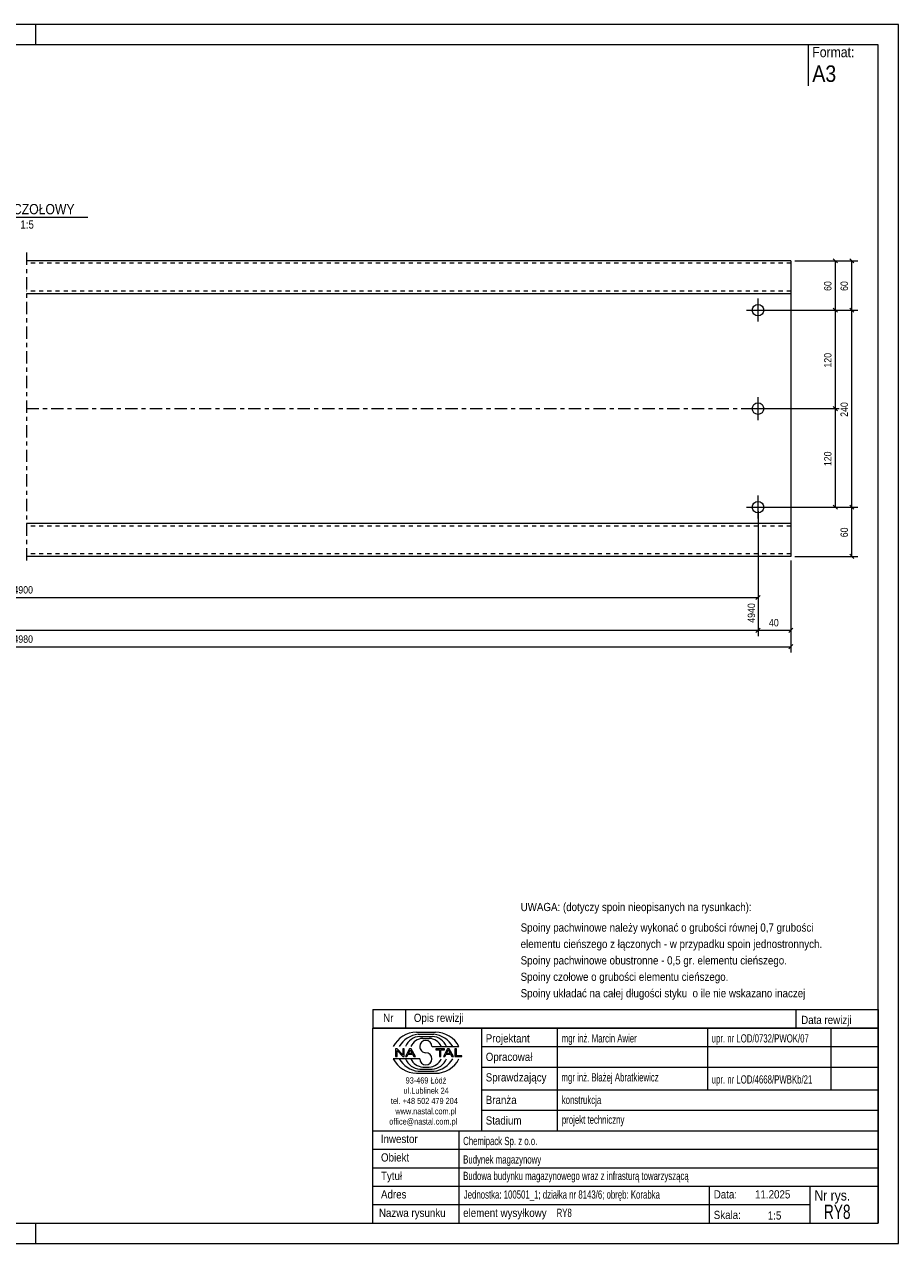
# Model space of a CAD drawing. Header units: millimetres. Extents: x 0 to 420, y 0 to 297.
# Tile 2 of 2: x 207 to 420, y 0 to 297. Entities that reach past the tile are written whole.
import ezdxf

# ---------------------------------------------------------------- set-up
doc = ezdxf.new("R2010")
doc.units = ezdxf.units.MM
for name, pattern in [('XKITLINE00', [0]), ('XKITLINE01', [4, 1, -1, 1, -1]), ('XKITLINE03', [6, 3, -1, 1, -1])]:
    doc.linetypes.add(name, pattern=pattern)
for name, color, linetype, lineweight in [('Arkusz rysunku', 3, 'Continuous', 0), ('Element', 2, 'Continuous', 0), ('Inny typ obiektu', 7, 'Continuous', 0), ('Wymiar', 4, 'Continuous', 0), ('Śruba', 3, 'Continuous', 0)]:
    doc.layers.add(name, color=color, linetype=linetype, lineweight=lineweight)
doc.styles.add('ARIAL', font='ARIAL.TTF')

msp = doc.modelspace()

# ---------------------------------------------------------------- linework, layer by layer
at = {"layer": 'Arkusz rysunku', "linetype": 'XKITLINE00', "lineweight": 0}
for p, q in [((420, 297), (0, 297)), ((210, 292), (210, 297)), ((420, 297), (415, 297)), ((420, 0), (420, 297)), ((415, 292), (5, 292)), ((415, 5), (415, 292)), ((5, 5), (415, 5)), ((210, 0), (210, 5)), ((0, 0), (420, 0))]:
    msp.add_line(p, q, dxfattribs=at)
at = {"layer": 'Element', "linetype": 'XKITLINE03', "lineweight": 0}
for p, q in [((207.7, 241.4), (207.7, 165.4)), ((207.7, 203.4), (403.78, 203.4))]:
    msp.add_line(p, q, dxfattribs=at)
at = {"layer": 'Element', "linetype": 'XKITLINE00', "lineweight": 0}
for p, q in [((393.78, 239.4), (207.7, 239.4)), ((393.78, 239.4), (393.78, 167.4)), ((393.78, 231.4), (207.7, 231.4)), ((393.78, 175.4), (207.7, 175.4)), ((393.78, 167.4), (207.7, 167.4))]:
    msp.add_line(p, q, dxfattribs=at)
at = {"layer": 'Element', "linetype": 'XKITLINE01', "lineweight": 0}
for p, q in [((393.78, 238.8), (207.7, 238.8)), ((393.78, 232), (207.7, 232)), ((393.78, 174.8), (207.7, 174.8)), ((393.78, 168), (207.7, 168))]:
    msp.add_line(p, q, dxfattribs=at)
at = {"layer": 'Inny typ obiektu', "linetype": 'XKITLINE00', "lineweight": 0}
for p, q in [((398, 292), (398, 282)), ((193.52, 250), (222.6, 250)), ((292, 57), (292, 52.5)), ((292, 57), (415, 57)), ((300, 57), (300, 52.5)), ((395, 57), (395, 52.5)), ((415, 57), (415, 52.5)), ((415, 52.5), (292, 52.5)), ((292, 5), (292, 52.5)), ((292, 52.5), (415, 52.5)), ((302.62, 51.49), (307.23, 51.5)), ((303.07, 50.99), (306.86, 51)), ((303.46, 50.49), (306.45, 50.49)), ((318.5, 52.5), (318.5, 27.5)), ((337, 27.5), (337, 52.5)), ((373.5, 52.5), (373.5, 37.5)), ((403.5, 52.5), (403.5, 37.5)), ((415, 52.5), (415, 5)), ((304.2, 49.98), (305.73, 49.99)), ((306.42, 47.99), (312.98, 47.99)), ((318.5, 48), (415, 48)), ((303.43, 45.01), (297, 45.01)), ((297.93, 47.44), (297.57, 47.44)), ((297.57, 47.44), (297.57, 45.56)), ((297.57, 45.56), (297.9, 45.56)), ((297.9, 47.04), (299.29, 45.56)), ((297.9, 45.56), (297.9, 47.04)), ((299.31, 45.96), (297.93, 47.44)), ((299.29, 45.56), (299.65, 45.56)), ((299.65, 47.44), (299.31, 47.44)), ((299.31, 47.44), (299.31, 45.96)), ((299.65, 45.56), (299.65, 47.44)), ((300.96, 47.44), (299.94, 45.56)), ((299.94, 45.56), (300.31, 45.56)), ((300.31, 45.56), (300.61, 46.13)), ((300.61, 46.13), (301.71, 46.13)), ((300.71, 46.33), (301.14, 47.24)), ((301.6, 46.33), (300.71, 46.33)), ((301.33, 47.44), (300.96, 47.44)), ((301.14, 47.24), (301.6, 46.33)), ((302.41, 45.56), (301.33, 47.44)), ((301.71, 46.13), (302.02, 45.56)), ((302.02, 45.56), (302.41, 45.56)), ((309.43, 47.44), (307.34, 47.44)), ((307.34, 47.44), (307.34, 47.22)), ((307.34, 47.22), (308.21, 47.22)), ((308.21, 47.22), (308.21, 45.56)), ((308.21, 45.56), (308.56, 45.56)), ((308.56, 45.56), (308.56, 47.22)), ((308.56, 47.22), (309.43, 47.22)), ((310.21, 47.44), (309.2, 45.56)), ((309.2, 45.56), (309.57, 45.56)), ((309.43, 47.22), (309.43, 47.44)), ((309.57, 45.56), (309.86, 46.13)), ((309.86, 46.13), (310.96, 46.13)), ((309.96, 46.33), (310.39, 47.24)), ((310.86, 46.33), (309.96, 46.33)), ((310.59, 47.44), (310.21, 47.44)), ((310.4, 47.24), (310.39, 47.24)), ((310.4, 47.24), (310.86, 46.33)), ((311.67, 45.56), (310.59, 47.44)), ((310.96, 46.13), (311.27, 45.56)), ((311.27, 45.56), (311.67, 45.56)), ((312.36, 47.44), (312.01, 47.44)), ((312.01, 47.44), (312.01, 45.56)), ((312.01, 45.56), (313.66, 45.56)), ((312.36, 45.78), (312.36, 47.44)), ((313.66, 45.78), (312.36, 45.78)), ((313.66, 45.56), (313.66, 45.78)), ((303.07, 42.01), (306.86, 42)), ((303.46, 42.51), (306.45, 42.51)), ((304.2, 43.02), (305.73, 43.01)), ((318.5, 43), (415, 43)), ((302.62, 41.51), (307.23, 41.5)), ((318.5, 37.5), (415, 37.5)), ((318.5, 32.5), (415, 32.5)), ((292, 27.5), (415, 27.5)), ((313, 5), (313, 27.5)), ((292, 23), (415, 23)), ((292, 18.5), (415, 18.5)), ((292, 14), (415, 14)), ((374, 5), (374, 14)), ((398.5, 5), (398.5, 14)), ((292, 9.5), (398.5, 9.5)), ((292, 5), (415, 5))]:
    msp.add_line(p, q, dxfattribs=at)
for centre, radius, start, end in [((302.72, 45.08), 6.42, 90.8317, 153.0136), ((303.67, 45), 6.02, 95.7347, 150.2266), ((306.22, 46.41), 4.08, 22.7023, 86.7527), ((306.24, 44.98), 6.04, 29.8256, 84.1252), ((307.25, 45.07), 6.43, 27.0191, 90.199), ((303.7, 46.42), 4.07, 93.3428, 157.3393), ((304.33, 46.6), 3.38, 92.229, 155.8008), ((304.92, 47.99), 1.49, 0.0741, 179.9259), ((304.92, 47.99), 1.49, 179.9259, 270), ((305.59, 46.6), 3.39, 24.2351, 87.5913), ((302.72, 47.92), 6.42, 206.9864, 269.1683), ((303.67, 48), 6.02, 209.7734, 264.2653), ((303.7, 46.58), 4.07, 202.6607, 266.6572), ((304.33, 46.4), 3.38, 204.1992, 267.771), ((304.92, 45.01), 1.49, 180.0741, 359.9259), ((304.92, 45), 1.49, 0.0741, 90), ((305.59, 46.4), 3.39, 272.4087, 335.7649), ((306.22, 46.59), 4.08, 273.2473, 337.2977), ((306.24, 48.02), 6.04, 275.8748, 330.1744), ((307.25, 47.93), 6.43, 269.801, 332.9809)]:
    msp.add_arc(centre, radius, start, end, dxfattribs=at)
at = {"layer": 'Wymiar', "linetype": 'XKITLINE00', "lineweight": 0}
for p, q in [((394.78, 239.4), (410.06, 239.4)), ((394.78, 239.4), (406.06, 239.4)), ((404.11, 239.91), (405.13, 238.89)), ((404.62, 227.4), (404.62, 239.4)), ((408.11, 239.91), (409.13, 238.89)), ((408.62, 227.4), (408.62, 239.4)), ((386.78, 227.4), (410.06, 227.4)), ((386.78, 227.4), (410.06, 227.4)), ((386.78, 227.4), (406.06, 227.4)), ((386.78, 227.4), (406.06, 227.4)), ((404.11, 227.91), (405.13, 226.9)), ((404.11, 227.91), (405.13, 226.9)), ((404.62, 203.4), (404.62, 227.4)), ((408.11, 227.91), (409.13, 226.9)), ((408.11, 227.91), (409.13, 226.9)), ((408.62, 179.4), (408.62, 227.4)), ((386.78, 203.4), (405.5, 203.4)), ((386.78, 203.4), (405.5, 203.4)), ((404.11, 203.91), (405.13, 202.9)), ((404.11, 203.91), (405.13, 202.9)), ((404.62, 179.4), (404.62, 203.4)), ((385.78, 178.4), (385.78, 147.96)), ((385.78, 178.4), (385.78, 147.96)), ((385.78, 178.4), (385.78, 151.24)), ((386.78, 179.4), (410.06, 179.4)), ((386.78, 179.4), (410.06, 179.4)), ((386.78, 179.4), (406.06, 179.4)), ((404.11, 179.91), (405.13, 178.9)), ((408.11, 179.91), (409.13, 178.9)), ((408.11, 179.91), (409.13, 178.9)), ((408.62, 167.4), (408.62, 179.4)), ((393.78, 166.4), (393.78, 143.96)), ((393.78, 166.4), (393.78, 147.96)), ((394.78, 167.4), (410.06, 167.4)), ((408.11, 167.91), (409.13, 166.89)), ((386.29, 157.91), (385.27, 156.89)), ((28.62, 157.4), (385.78, 157.4)), ((20.62, 149.4), (385.78, 149.4)), ((386.29, 149.91), (385.27, 148.89)), ((386.29, 149.91), (385.27, 148.89)), ((385.78, 149.4), (393.78, 149.4)), ((394.29, 149.91), (393.27, 148.89)), ((394.29, 145.91), (393.27, 144.89)), ((20.62, 145.4), (393.78, 145.4))]:
    msp.add_line(p, q, dxfattribs=at)
at = {"layer": 'Śruba', "linetype": 'XKITLINE00', "lineweight": 0}
for p, q in [((385.78, 224.6), (385.78, 230.2)), ((382.98, 227.4), (388.58, 227.4)), ((385.78, 200.6), (385.78, 206.2)), ((382.98, 203.4), (388.58, 203.4)), ((385.78, 176.6), (385.78, 182.2)), ((382.98, 179.4), (388.58, 179.4))]:
    msp.add_line(p, q, dxfattribs=at)
for centre in [(385.78, 227.4), (385.78, 203.4), (385.78, 179.4)]:
    msp.add_circle(centre, 1.4, dxfattribs=at)

# ---------------------------------------------------------------- texts
at = {"layer": 'Inny typ obiektu', "style": 'ARIAL'}
for s, height, width, p in [('Format:', 2.5, 0.85, (399, 289)), ('A3', 4, 0.85, (399, 283)), ('WIDOK CZOŁOWY', 2.5, 0.85, (193.52, 250.75)), ('1:5', 2, 0.85, (206.21, 247.25)), ('UWAGA: (dotyczy spoin nieopisanych na rysunkach):', 2, 0.85, (328, 81)), ('Spoiny pachwinowe należy wykonać o grubości równej 0,7 grubości', 2, 0.85, (328, 76)), ('elementu cieńszego z łączonych - w przypadku spoin jednostronnych.', 2, 0.85, (328, 72)), ('Spoiny pachwinowe obustronne - 0,5 gr. elementu cieńszego.', 2, 0.85, (328, 68)), ('Spoiny czołowe o grubości elementu cieńszego.', 2, 0.85, (328, 64)), ('Spoiny układać na całej długości styku  o ile nie wskazano inaczej', 2, 0.85, (328, 60)), ('Nr', 2, 0.85, (294.54, 54)), ('Opis rewizji', 2, 0.85, (302, 54)), ('Data rewizji', 2, 0.85, (396.28, 53.5)), ('Projektant', 2, 0.85, (319.5, 49)), ('mgr inż. Marcin Awier', 2, 0.68, (338, 49)), ('upr. nr LOD/0732/PWOK/07', 2, 0.68, (374.5, 49)), ('Opracował', 2, 0.85, (319.5, 44.5)), ('Sprawdzający', 2, 0.85, (319.5, 39.5)), ('mgr inż. Błażej Abratkiewicz', 2, 0.68, (337.94, 39.5)), ('93-469 Łódź', 1.5, 0.85, (300, 39)), ('upr. nr LOD/4668/PWBKb/21', 2, 0.68, (374.5, 39)), ('ul.Lublinek 24', 1.5, 0.85, (299.5, 36.5)), ('Branża', 2, 0.85, (319.5, 34)), ('konstrukcja', 2, 0.68, (338, 34)), ('tel. +48 502 479 204', 1.5, 0.85, (296.41, 34)), ('www.nastal.com.pl', 1.5, 0.85, (297.5, 31.5)), ('office@nastal.com.pl', 1.5, 0.85, (296, 29)), ('Stadium', 2, 0.85, (319.5, 29)), ('projekt techniczny', 2, 0.68, (338.04, 29.19)), ('Inwestor', 2, 0.85, (293.96, 24.5)), ('Chemipack Sp. z o.o.', 2, 0.68, (314, 24)), ('Obiekt', 2, 0.85, (294, 20)), ('Budynek magazynowy', 2, 0.68, (314, 19.5)), ('Tytuł', 2, 0.85, (294, 15.5)), ('Budowa budynku magazynowego wraz z infrasturą towarzyszącą', 2, 0.68, (314, 15.5)), ('Adres', 2, 0.85, (294, 11)), ('Jednostka: 100501_1; działka nr 8143/6; obręb: Korabka', 2, 0.68, (314.16, 10.96)), ('Data:', 2, 0.85, (375, 11)), ('11.2025', 2, 0.85, (385.06, 11)), ('Nr rys.', 2.5, 0.85, (399.5, 10.5)), ('RY8', 3.5, 0.68, (401.83, 6)), ('Nazwa rysunku', 2, 0.85, (293.5, 6.5)), ('element wysyłkowy', 2, 0.85, (314, 6.5)), ('RY8', 2, 0.68, (336.75, 6.5)), ('Skala:', 2, 0.85, (375, 6)), ('1:5', 2, 0.85, (388.16, 5.85))]:
    msp.add_text(s, height=height, dxfattribs=dict(at, width=width)).set_placement(p)
at = {"layer": 'Wymiar', "style": 'ARIAL', "width": 0.85}
for s, p in [('60', (403.66, 232.07)), ('60', (407.66, 232.07)), ('120', (403.66, 213.4)), ('240', (407.66, 201.4)), ('120', (403.66, 189.4)), ('60', (407.66, 172.07)), ('4940', (385.06, 151.24))]:
    msp.add_text(s, height=1.8, rotation=90.0002, dxfattribs=at).set_placement(p)
for s, p in [('4900', (204.53, 158.36)), ('40', (388.44, 150.36)), ('4980', (204.53, 146.36))]:
    msp.add_text(s, height=1.8, dxfattribs=at).set_placement(p)

doc.saveas('drawing.dxf')
